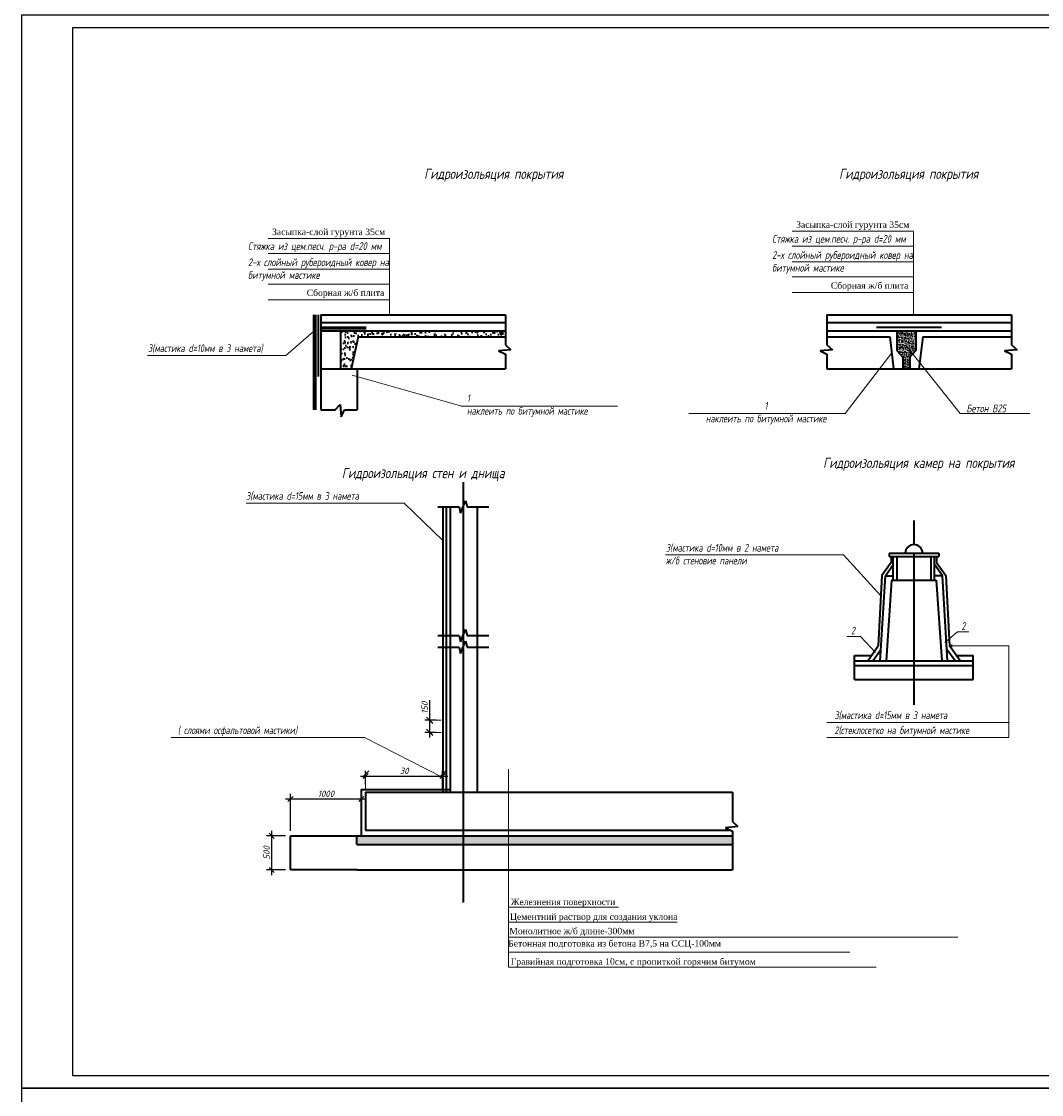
# Model space of a CAD drawing. Header units: millimetres. Extents: x -3143211 to -2549809, y 1060331 to 1394375.
# Tile 4 of 151: x -3116697 to -3076750, y 1118555 to 1160555. Entities that reach past the tile are written whole.
import ezdxf

# ---------------------------------------------------------------- set-up
doc = ezdxf.new("R2010")
doc.units = ezdxf.units.MM
doc.layers.add('Дераза', color=5, linetype='Continuous')
doc.layers.add('шрифт', color=1, linetype='Continuous')
doc.styles.get("Standard").update_dxf_attribs({"font": 'isocpeui.ttf'})
doc.dimstyles.new('STANDARD-100', dxfattribs={"dimtxt": 250, "dimasz": 200, "dimexe": 200, "dimexo": 200, "dimgap": 75, "dimtad": 1, "dimdec": 0, "dimzin": 0, "dimdsep": 46, "dimtxsty": 'Standard', "dimblk": 'OBLIQUE', "dimcen": 0.09, "dimdle": 200, "dimadec": 0, "dimazin": 0, "dimtfac": 1, "dimtdec": 0, "dimtofl": 0, "dimtmove": 0, "dimatfit": 3, "dimldrblk": 'OBLIQUE', "dimfxl": 1, "dimtolj": 1, "dimtzin": 0, "dimarcsym": 0})

# ---------------------------------------------------------------- blocks, each defined once
blk = doc.blocks.new('_Oblique')
at = {"color": 0, "linetype": 'ByBlock', "lineweight": -2}
blk.add_line((-0.5, -0.5), (0.5, 0.5), dxfattribs=at)
blk = doc.blocks.new('*D69')
at = {"layer": 'Defpoints', "color": 0, "transparency": 16777216}
for p in [(-3106895, 1128679), (-3106160, 1128679), (-3106160, 1127346)]:
    blk.add_point(p, dxfattribs=at)
at = {"layer": 'Дераза', "color": 0, "lineweight": -2, "transparency": 16777216}
for p, q in [((-3106360, 1128679), (-3107095, 1128679)), ((-3106895, 1127146), (-3106895, 1128879)), ((-3106360, 1127346), (-3107095, 1127346))]:
    blk.add_line(p, q, dxfattribs=at)
at = {"layer": 'Дераза', "color": 0, "lineweight": -2, "transparency": 16777216, "xscale": 200, "yscale": 200, "zscale": 200}
for p, rotation in [((-3106895, 1128679), 90), ((-3106895, 1127346), 270)]:
    blk.add_blockref('_Oblique', p, dxfattribs=dict(at, rotation=rotation))
at = {"layer": 'Дераза', "color": 0, "transparency": 16777216, "insert": (-3107095, 1128012), "char_height": 250, "attachment_point": 5, "rotation": 90}
blk.add_mtext('\\A1;500', dxfattribs=at)
blk = doc.blocks.new('*D70')
at = {"layer": 'Defpoints', "color": 0, "transparency": 16777216}
for p in [(-3103390, 1130126), (-3106160, 1128679), (-3103390, 1128679)]:
    blk.add_point(p, dxfattribs=at)
at = {"layer": 'Дераза', "color": 0, "lineweight": -2, "transparency": 16777216}
for p, q in [((-3106160, 1128879), (-3106160, 1130326)), ((-3103390, 1128879), (-3103390, 1130326)), ((-3106360, 1130126), (-3103190, 1130126))]:
    blk.add_line(p, q, dxfattribs=at)
at = {"layer": 'Дераза', "color": 0, "lineweight": -2, "transparency": 16777216, "xscale": 200, "yscale": 200, "zscale": 200, "rotation": 180}
blk.add_blockref('_Oblique', (-3106160, 1130126), dxfattribs=at)
at = {"layer": 'Дераза', "color": 0, "lineweight": -2, "transparency": 16777216, "xscale": 200, "yscale": 200, "zscale": 200}
blk.add_blockref('_Oblique', (-3103390, 1130126), dxfattribs=at)
at = {"layer": 'Дераза', "color": 0, "transparency": 16777216, "insert": (-3104775, 1130326), "char_height": 250, "attachment_point": 5}
blk.add_mtext('\\A1;1000', dxfattribs=at)
blk = doc.blocks.new('*D71')
at = {"layer": 'Defpoints', "color": 0, "transparency": 16777216}
for p in [(-3100199, 1131022), (-3103219, 1130498), (-3100199, 1130498)]:
    blk.add_point(p, dxfattribs=at)
at = {"layer": 'Дераза', "color": 0, "lineweight": -2, "transparency": 16777216}
for p, q in [((-3103219, 1130698), (-3103219, 1131222)), ((-3100199, 1130698), (-3100199, 1131222)), ((-3103419, 1131022), (-3099999, 1131022))]:
    blk.add_line(p, q, dxfattribs=at)
at = {"layer": 'Дераза', "color": 0, "lineweight": -2, "transparency": 16777216, "xscale": 200, "yscale": 200, "zscale": 200, "rotation": 180}
blk.add_blockref('_Oblique', (-3103219, 1131022), dxfattribs=at)
at = {"layer": 'Дераза', "color": 0, "lineweight": -2, "transparency": 16777216, "xscale": 200, "yscale": 200, "zscale": 200}
blk.add_blockref('_Oblique', (-3100199, 1131022), dxfattribs=at)
at = {"layer": 'Дераза', "color": 0, "transparency": 16777216, "insert": (-3101709, 1131222), "char_height": 250, "attachment_point": 5}
blk.add_mtext('\\A1;30', dxfattribs=at)
blk = doc.blocks.new('*D72')
at = {"layer": 'Defpoints', "color": 0, "transparency": 16777216}
for p in [(-3100706, 1133201), (-3100261, 1133201), (-3100261, 1132730)]:
    blk.add_point(p, dxfattribs=at)
at = {"layer": 'Дераза', "color": 0, "lineweight": -2, "transparency": 16777216}
for p, q in [((-3100706, 1133201), (-3100706, 1133984)), ((-3100461, 1133201), (-3100906, 1133201)), ((-3100706, 1132530), (-3100706, 1133201)), ((-3100461, 1132730), (-3100906, 1132730))]:
    blk.add_line(p, q, dxfattribs=at)
at = {"layer": 'Дераза', "color": 0, "lineweight": -2, "transparency": 16777216, "xscale": 200, "yscale": 200, "zscale": 200}
for p, rotation in [((-3100706, 1133201), 90), ((-3100706, 1132730), 270)]:
    blk.add_blockref('_Oblique', p, dxfattribs=dict(at, rotation=rotation))
at = {"layer": 'Дераза', "color": 0, "transparency": 16777216, "insert": (-3100906, 1133693), "char_height": 250, "attachment_point": 5, "rotation": 90}
blk.add_mtext('\\A1;150', dxfattribs=at)

msp = doc.modelspace()

# ---------------------------------------------------------------- hatches: boundary and pattern name
at = {"lineweight": 35}
h = msp.add_hatch(dxfattribs=at)
h.set_pattern_fill('AR-CONC', color=0, scale=2.5, style=0)
h.set_pattern_definition([(50, (-3171683.95, 1095655.83), (455.4617, -39.8477), [47.625, -523.875]), (355, (-3171683.95, 1095655.83), (-88.107, 477.6416), [38.1, -419.1]), (100.451, (-3171646, 1095652.5), (367.3563, 437.7917), [40.475, -445.225]), (46.1842, (-3171683.95, 1095782.83), (677.6976, -105.1058), [71.4375, -785.8125]), (96.6356, (-3171627.5, 1095774.1), (593.5106, 618.564), [60.7125, -667.8375]), (351.184, (-3171683.95, 1095782.8), (593.5115, 618.563), [57.15, -628.65]), (21, (-3171620.45, 1095751.08), (379.0372, -255.6638), [47.625, -523.875]), (326, (-3171620.45, 1095751.1), (154.505, 460.47), [38.1, -419.1]), (71.4514, (-3171588.86, 1095729.77), (533.5412, 204.8071), [40.475, -445.225]), (37.5, (-3171683.95, 1095655.83), (7.7215, 211.3876), [0, -414.02, 0, -425.45, 0, -420.6875]), (7.5, (-3171683.95, 1095655.83), (167.04916, 250.45144), [0, -242.57, 0, -404.495, 0, -160.3375]), (327.5, (-3171825.55, 1095655.83), (338.9765, -14.32186), [0, -158.75, 0, -495.3, 0, -657.225]), (317.5, (-3171889.05, 1095655.83), (370.323, 63.5662), [0, -206.375, 0, -328.93, 0, -466.725])])
h.paths.add_polyline_path([(-3097744.14622, 1148206.82943), (-3097744.14622, 1148449.23247), (-3104203.15459, 1148449.23247), (-3104203.15459, 1146960.67461), (-3103786.43606, 1146960.67461), (-3103506.88561, 1148206.82943)])
h = msp.add_hatch(dxfattribs=at)
h.set_pattern_fill('AR-CONC', color=0, scale=0.5, style=0)
h.set_pattern_definition([(50, (-3171683.95, 1095655.83), (91.092334, -7.969543), [9.525, -104.775]), (355, (-3171683.95, 1095655.83), (-17.62141, 95.52832), [7.62, -83.82]), (100.451, (-3171676.36, 1095655.165), (73.47125, 87.558344), [8.095, -89.045]), (46.1842, (-3171683.95, 1095681.23), (135.53952, -21.02116), [14.2875, -157.1625]), (96.6356, (-3171672.65, 1095679.48), (118.70212, 123.71278), [12.1425, -133.5675]), (351.184, (-3171683.95, 1095681.23), (118.7023, 123.71256), [11.43, -125.73]), (21, (-3171671.25, 1095674.88), (75.80744, -51.13276), [9.525, -104.775]), (326, (-3171671.25, 1095674.88), (30.90101, 92.09398), [7.62, -83.82]), (71.4514, (-3171664.93, 1095670.62), (106.708245, 40.96143), [8.095, -89.045]), (37.5, (-3171683.95, 1095655.83), (1.544302, 42.277519), [0, -82.804, 0, -85.09, 0, -84.1375]), (7.5, (-3171683.95, 1095655.83), (33.409831, 50.090287), [0, -48.514, 0, -80.899, 0, -32.0675]), (327.5, (-3171712.27, 1095655.83), (67.795298, -2.864372), [0, -31.75, 0, -99.06, 0, -131.445]), (317.5, (-3171724.97, 1095655.83), (74.06459, 12.713246), [0, -41.275, 0, -65.786, 0, -93.345])])
h.paths.add_polyline_path([(-3082421.95516, 1148449.23247), (-3082421.95516, 1147676.28015), (-3082188.0458, 1147411.37741), (-3082188.0458, 1146960.67461), (-3081906.17148, 1146960.67461), (-3081906.17148, 1147411.37741), (-3081672.26213, 1147676.28015), (-3081672.26213, 1148449.23247)])
h = msp.add_hatch(dxfattribs=at)
h.set_pattern_fill('AR-CONC', color=0, scale=2.5, style=0)
h.set_pattern_definition([(50, (-3258053, 1093664.42), (455.4617, -39.8477), [47.625, -523.875]), (355, (-3258053, 1093664.4), (-88.1071, 477.6416), [38.1, -419.1]), (100.451, (-3258015.05, 1093661.1), (367.3563, 437.7917), [40.475, -445.225]), (46.1842, (-3258053, 1093791.4), (677.6976, -105.1058), [71.4375, -785.8125]), (96.6356, (-3257996.5, 1093782.66), (593.5106, 618.564), [60.7125, -667.8375]), (351.184, (-3258053, 1093791.4), (593.5115, 618.5628), [57.15, -628.65]), (21, (-3257989.5, 1093759.67), (379.0372, -255.6638), [47.625, -523.875]), (326, (-3257989.5, 1093759.67), (154.5051, 460.4699), [38.1, -419.1]), (71.4514, (-3257957.9, 1093738.37), (533.5412, 204.8071), [40.475, -445.225]), (37.5, (-3258053, 1093664.42), (7.72151, 211.3876), [0, -414.02, 0, -425.45, 0, -420.6875]), (7.5, (-3258053, 1093664.42), (167.04916, 250.45144), [0, -242.57, 0, -404.495, 0, -160.3375]), (327.5, (-3258194.6, 1093664.42), (338.97649, -14.32186), [0, -158.75, 0, -495.3, 0, -657.225]), (317.5, (-3258258.1, 1093664.42), (370.32295, 63.56623), [0, -206.375, 0, -328.93, 0, -466.725])])
h.paths.add_polyline_path([(-3099400.71368, 1128678.76249), (-3103567.3407, 1128678.76249), (-3103567.3407, 1128345.91001), (-3099400.71368, 1128345.91001)])
h.paths.add_polyline_path([(-3097618.96969, 1128678.76249), (-3099400.71368, 1128678.76249), (-3099400.71368, 1128345.91001), (-3097618.96969, 1128345.91001)])
h.paths.add_polyline_path([(-3088852.22152, 1128678.76249), (-3097618.96969, 1128678.76249), (-3097618.96969, 1128345.91001), (-3088852.22152, 1128345.91001)])

# ---------------------------------------------------------------- linework, layer by layer
at = {"color": 0, "lineweight": 9}
for p, q in [((-3081760.18351, 1152343.53846), (-3086518.15176, 1152343.53846)), ((-3081760.18351, 1149070.65581), (-3081760.18351, 1152320.77836)), ((-3102283.35704, 1152059.50395), (-3107041.32529, 1152059.50395)), ((-3102283.35704, 1149070.65581), (-3102283.35704, 1152059.50395)), ((-3081760.18351, 1151754.87287), (-3086518.15176, 1151754.87287)), ((-3102283.35704, 1151470.83837), (-3107041.32529, 1151470.83837)), ((-3102283.35704, 1150859.41267), (-3107041.32529, 1150859.41267)), ((-3081760.18351, 1151143.44718), (-3086518.15176, 1151143.44718)), ((-3081760.18351, 1150554.7816), (-3086518.15176, 1150554.7816)), ((-3102283.35704, 1150270.74709), (-3107041.32529, 1150270.74709)), ((-3102283.35704, 1149659.32139), (-3107041.32529, 1149659.32139)), ((-3081760.18351, 1149943.3559), (-3086518.15176, 1149943.3559)), ((-3105255.53146, 1148418.10328), (-3106340.64902, 1147484.81086)), ((-3106340.64902, 1147484.81086), (-3111761.17177, 1147484.81086)), ((-3084443.71819, 1145205.00485), (-3082615.83223, 1147583.75202)), ((-3082026.38806, 1147835.72822), (-3079930.60239, 1145204.80985)), ((-3103743.58738, 1146704.76964), (-3099457.11573, 1145500.80309)), ((-3093361.84169, 1145500.80309), (-3099479.48256, 1145500.80309)), ((-3084443.71819, 1145205.00485), (-3090561.35907, 1145205.00485)), ((-3079930.60239, 1145204.80985), (-3077202.72024, 1145204.80985)), ((-3107899.07545, 1141701.6086), (-3101703.66797, 1141701.6086)), ((-3101703.66797, 1141701.6086), (-3101703.66797, 1141701.6086)), ((-3101703.66797, 1141701.6086), (-3100196.4066, 1140240.89902)), ((-3084499.19967, 1139672.76571), (-3091480.1172, 1139672.76571)), ((-3083040.20906, 1138077.07679), (-3084499.19967, 1139672.76571)), ((-3080537.91026, 1136252.52835), (-3080045.23975, 1136661.30478)), ((-3080045.23975, 1136661.30478), (-3079602.30202, 1136661.30478)), ((-3083837.5466, 1136483.62682), (-3084369.74399, 1136483.62682)), ((-3083257.26926, 1135860.5328), (-3083837.5466, 1136483.62682)), ((-3080352.21515, 1136120.73492), (-3080249.94578, 1136169.77844)), ((-3080352.21515, 1136120.73492), (-3078030.0395, 1136120.73492)), ((-3080352.21515, 1136120.73492), (-3080249.94578, 1136071.69139)), ((-3078030.0395, 1136120.73492), (-3078030.0395, 1132527.86322)), ((-3100261.11521, 1133201.07895), (-3100830.72018, 1133201.07895)), ((-3100705.72018, 1133201.07895), (-3100705.72018, 1133201.07895)), ((-3100705.72018, 1132729.7046), (-3100705.72018, 1133201.07895)), ((-3078030.0395, 1133116.5288), (-3085161.41514, 1133116.5288)), ((-3100261.11521, 1132729.7046), (-3100830.72018, 1132729.7046)), ((-3078030.0395, 1132527.86322), (-3085161.41514, 1132527.86322)), ((-3103219.42014, 1130454.57564), (-3103219.42014, 1131225.71107)), ((-3097618.96969, 1131288.92507), (-3097618.96969, 1123539.25844)), ((-3093319.63838, 1125893.92079), (-3097618.96969, 1125893.92079)), ((-3091022.91154, 1125305.2552), (-3097618.96969, 1125305.2552)), ((-3080031.84419, 1124716.58962), (-3097618.96969, 1124716.58962)), ((-3084252.95689, 1124127.92403), (-3097618.96969, 1124127.92403)), ((-3083230.99158, 1123539.25844), (-3097618.96969, 1123539.25844))]:
    msp.add_line(p, q, dxfattribs=at)
at = {"color": 0, "lineweight": 35}
for p, q in [((-3105255.53146, 1149070.65581), (-3105255.53146, 1145349.21521)), ((-3105181.0616, 1149070.65581), (-3105181.0616, 1145349.21521)), ((-3105076.38059, 1149070.65581), (-3105076.38059, 1146658.18602)), ((-3104971.69958, 1149070.65581), (-3097744.14622, 1149070.65581)), ((-3104971.69958, 1149070.65581), (-3104971.69958, 1145349.21521)), ((-3104971.69958, 1148765.70472), (-3097744.14622, 1148765.70472)), ((-3097744.14622, 1149070.65581), (-3097744.14622, 1147901.90034)), ((-3085153.32369, 1149070.65581), (-3077925.77033, 1149070.65581)), ((-3085153.32369, 1149070.65581), (-3085153.32369, 1147901.90034)), ((-3085153.32369, 1148765.70472), (-3077925.77033, 1148765.70472)), ((-3077925.77033, 1149070.65581), (-3077925.77033, 1147901.90034)), ((-3104971.69958, 1148449.23247), (-3097744.14622, 1148449.23247)), ((-3104203.15459, 1148449.23247), (-3104203.15459, 1146960.67461)), ((-3085153.32369, 1148449.23247), (-3077925.77033, 1148449.23247)), ((-3083214.77198, 1148591.10079), (-3080663.61415, 1148591.10079)), ((-3082421.95516, 1148449.23247), (-3082421.95516, 1147676.28015)), ((-3081672.26213, 1148449.23247), (-3081672.26213, 1147676.28015)), ((-3103506.88561, 1148206.82943), (-3103786.43606, 1146960.67461)), ((-3103506.88561, 1148206.82943), (-3097744.14622, 1148206.82943)), ((-3097744.14622, 1147901.90034), (-3097529.33525, 1147708.37317)), ((-3085153.32369, 1147901.90034), (-3084938.51272, 1147708.37317)), ((-3085151.65683, 1148206.82943), (-3082690.03372, 1148206.82943)), ((-3082690.03372, 1148206.82943), (-3082541.63075, 1146960.67461)), ((-3081404.18356, 1148206.82943), (-3081552.58653, 1146960.67461)), ((-3081404.18356, 1148206.82943), (-3077925.77033, 1148206.82943)), ((-3077925.77033, 1147901.90034), (-3077710.95936, 1147708.37317)), ((-3104203.15459, 1147725.51502), (-3104203.15459, 1146960.67461)), ((-3097529.33525, 1147708.37317), (-3098014.78783, 1147659.30998)), ((-3098014.78783, 1147659.30998), (-3097744.14622, 1147533.92622)), ((-3097744.14622, 1147533.92622), (-3097744.14622, 1146960.67461)), ((-3084938.51272, 1147708.37317), (-3085423.9653, 1147659.30998)), ((-3085423.9653, 1147659.30998), (-3085153.32369, 1147533.92622)), ((-3085153.32369, 1147533.92622), (-3085153.32369, 1146960.67461)), ((-3082421.95516, 1147676.28015), (-3082188.0458, 1147411.37741)), ((-3081672.26213, 1147676.28015), (-3081906.17148, 1147411.37741)), ((-3077710.95936, 1147708.37317), (-3078196.41194, 1147659.30998)), ((-3078196.41194, 1147659.30998), (-3077925.77033, 1147533.92622)), ((-3077925.77033, 1147533.92622), (-3077925.77033, 1146960.67461)), ((-3082188.0458, 1147411.37741), (-3082188.0458, 1146960.67461)), ((-3081906.17148, 1147411.37741), (-3081906.17148, 1146960.67461)), ((-3104971.69958, 1146960.67461), (-3097744.14622, 1146960.67461)), ((-3103547.76736, 1146960.67461), (-3103547.76736, 1145349.21521)), ((-3085153.32369, 1146960.67461), (-3077925.77033, 1146960.67461)), ((-3104971.69958, 1145349.21521), (-3104415.51984, 1145349.21521)), ((-3104415.51984, 1145349.21521), (-3104221.99267, 1145564.02618)), ((-3104221.99267, 1145564.02618), (-3104172.92948, 1145078.5736)), ((-3104172.92948, 1145078.5736), (-3104047.54571, 1145349.21521)), ((-3104047.54571, 1145349.21521), (-3103547.76736, 1145349.21521)), ((-3099400.71368, 1142528.69184), (-3099400.71368, 1126072.63578)), ((-3099497.92878, 1141309.41669), (-3099303.49859, 1141793.41791)), ((-3099303.49859, 1141793.41791), (-3099248.14434, 1141551.4173)), ((-3100389.33916, 1141551.4173), (-3099559.97606, 1141551.4173)), ((-3100198.61521, 1141551.4173), (-3100198.61521, 1130392.07564)), ((-3100067.36403, 1141551.4173), (-3100067.36403, 1130392.07564)), ((-3099909.86266, 1141551.4173), (-3099909.86266, 1130392.07564)), ((-3099559.97606, 1141551.4173), (-3099497.92878, 1141309.41669)), ((-3099248.14434, 1141551.4173), (-3098392.04184, 1141551.4173)), ((-3098854.16941, 1141551.4173), (-3098854.16941, 1130392.07564)), ((-3081748.25005, 1141016.16408), (-3081748.25005, 1140077.56711)), ((-3082720.07258, 1139738.195), (-3080776.42753, 1139738.195)), ((-3082720.07258, 1139738.195), (-3082720.07258, 1139615.31758)), ((-3082720.07258, 1139615.31758), (-3080776.42753, 1139615.31758)), ((-3082633.05099, 1139615.31758), (-3082633.05099, 1139374.88269)), ((-3082553.98389, 1138681.3686), (-3082553.98389, 1139615.31758)), ((-3082410.53583, 1139615.31758), (-3082410.53583, 1138681.3686)), ((-3081748.25005, 1139738.195), (-3081748.25005, 1133809.6329)), ((-3081085.96428, 1139615.31758), (-3081085.96428, 1138681.3686)), ((-3080942.51622, 1138681.3686), (-3080942.51622, 1139615.31758)), ((-3080863.44912, 1139615.31758), (-3080863.44912, 1139374.88269)), ((-3080776.42753, 1139738.195), (-3080776.42753, 1139615.31758)), ((-3082633.05099, 1139374.88269), (-3082997.77651, 1138874.69263)), ((-3082863.51371, 1138854.28026), (-3082553.98389, 1139294.96187)), ((-3080632.9864, 1138854.28026), (-3080942.51622, 1139294.96187)), ((-3080863.44912, 1139374.88269), (-3080498.72359, 1138874.69263)), ((-3082997.77651, 1138874.69263), (-3083144.28495, 1136120.73492)), ((-3083067.92263, 1135532.37214), (-3082863.51371, 1138854.28026)), ((-3082863.51371, 1138854.28026), (-3082553.98389, 1138854.28026)), ((-3082624.65931, 1138681.3686), (-3082839.30979, 1135532.37214)), ((-3082624.65931, 1138681.3686), (-3080871.8408, 1138681.3686)), ((-3080632.9864, 1138854.28026), (-3080942.51622, 1138854.28026)), ((-3080871.8408, 1138681.3686), (-3080657.19032, 1135532.37214)), ((-3080428.57748, 1135532.37214), (-3080632.9864, 1138854.28026)), ((-3080498.72359, 1138874.69263), (-3080352.21515, 1136120.73492)), ((-3099497.92878, 1136272.81528), (-3099303.49859, 1136756.8165)), ((-3099303.49859, 1136756.8165), (-3099248.14434, 1136514.81589)), ((-3100389.33916, 1136514.81589), (-3099559.97606, 1136514.81589)), ((-3099559.97606, 1136514.81589), (-3099497.92878, 1136272.81528)), ((-3099497.92878, 1135817.01194), (-3099303.49859, 1136301.01316)), ((-3099303.49859, 1136301.01316), (-3099248.14434, 1136059.01255)), ((-3099248.14434, 1136514.81589), (-3098392.04184, 1136514.81589)), ((-3083558.0033, 1135532.37214), (-3083144.28495, 1136120.73492)), ((-3079938.4968, 1135532.37214), (-3080352.21515, 1136120.73492)), ((-3100389.33916, 1136059.01255), (-3099559.97606, 1136059.01255)), ((-3099559.97606, 1136059.01255), (-3099497.92878, 1135817.01194)), ((-3099248.14434, 1136059.01255), (-3098392.04184, 1136059.01255)), ((-3084074.03361, 1135737.95572), (-3083413.44334, 1135737.95572)), ((-3084074.03361, 1134800.60303), (-3084074.03361, 1135737.95572)), ((-3083357.9874, 1135532.37214), (-3083040.66063, 1135975.41466)), ((-3080138.5127, 1135532.37214), (-3080455.83947, 1135975.41466)), ((-3080083.05676, 1135737.95572), (-3079422.46649, 1135737.95572)), ((-3079422.46649, 1134800.60303), (-3079422.46649, 1135737.95572)), ((-3084074.03361, 1135532.37214), (-3079422.46649, 1135532.37214)), ((-3084074.03361, 1135347.22595), (-3079422.46649, 1135347.22595)), ((-3084074.03361, 1134800.60303), (-3079422.46649, 1134800.60303)), ((-3100198.61521, 1130454.57564), (-3100198.61521, 1131225.71107)), ((-3103389.71711, 1130498.24488), (-3103389.71711, 1128678.76249)), ((-3103389.71711, 1130498.24488), (-3099909.86266, 1130498.24488)), ((-3103219.42014, 1130392.07564), (-3088852.22152, 1130392.07564)), ((-3103219.42014, 1130392.07564), (-3103219.42014, 1128901.75354)), ((-3088852.22152, 1130392.07564), (-3088852.22152, 1129236.96695)), ((-3088637.41055, 1129043.43978), (-3089122.86313, 1128994.37659)), ((-3089122.86313, 1128994.37659), (-3088852.22152, 1128868.99283)), ((-3088852.22152, 1129236.96695), (-3088637.41055, 1129043.43978)), ((-3106160.42514, 1128678.76249), (-3088852.22152, 1128678.76249)), ((-3106160.42514, 1127345.91001), (-3106160.42514, 1128678.76249)), ((-3103567.3407, 1128345.91001), (-3103567.3407, 1128678.76249)), ((-3103219.42014, 1128901.75354), (-3088922.93573, 1128901.75354)), ((-3088852.22152, 1128868.99283), (-3088852.22152, 1127345.91001)), ((-3103567.3407, 1128345.91001), (-3088852.22152, 1128345.91001)), ((-3103567.3407, 1127345.91001), (-3106160.42514, 1127345.91001)), ((-3103567.3407, 1127345.91001), (-3088852.22152, 1127345.91001))]:
    msp.add_line(p, q, dxfattribs=at)
at = {"color": 0, "lineweight": 60}
msp.add_line((-3103202.74233, 1148553.05968), (-3104971.69958, 1148553.05968), dxfattribs=at)
at = {"color": 0}
for points in [[(-3116696.73173, 1118804.62022), (-3057296.73173, 1118804.62022), (-3057296.73173, 1160804.62022), (-3116696.73173, 1160804.62022)], [(-3114696.73173, 1119304.62022), (-3057796.73173, 1119304.62022), (-3057796.73173, 1160304.62022), (-3114696.73173, 1160304.62022)], [(-3116696.73173, 1076804.62022), (-3057296.73173, 1076804.62022), (-3057296.73173, 1118804.62022), (-3116696.73173, 1118804.62022)]]:
    msp.add_lwpolyline(points, close=True, dxfattribs=at)
at = {"color": 0, "lineweight": 9}
msp.add_lwpolyline([(-3100198.61521, 1130961.13872), (-3103262.40058, 1132534.46055), (-3110833.9635, 1132534.46055)], dxfattribs=at)
at = {"color": 0, "lineweight": 35}
msp.add_arc((-3081748.25005, 1139735.96125), 341.60586, 0.374656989, 179.625343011, dxfattribs=at)

# ---------------------------------------------------------------- block references
at = {"color": 0, "lineweight": 9, "xscale": 250, "yscale": 250, "zscale": 250}
for p, rotation in [((-3100705.72018, 1133201.07895), 90), ((-3100705.72018, 1132729.7046), 270), ((-3103219.42014, 1131100.71107), 180)]:
    msp.add_blockref('_Oblique', p, dxfattribs=dict(at, rotation=rotation))
msp.add_blockref('_Oblique', (-3100198.61521, 1131100.71107), dxfattribs=at)

# ---------------------------------------------------------------- texts
at = {"color": 0, "lineweight": 35}
for s, insert, char_height, width, attachment_point in [('{\\W0.8;Гидроизольяция покрытия}', (-3100926.91538, 1154792.82054), 400, 8140.9136692, 1), ('{\\W0.8;Гидроизольяция покрытия}', (-3084676.34381, 1154792.82054), 400, 8140.9136692, 1), ('{\\W0.8;Стяжка из цем.песч. р-ра d=20 мм}', (-3087301.62695, 1152195.27899), 300, 6476.9930178, 1), ('{\\W0.8;Стяжка из цем.песч. р-ра d=20 мм}', (-3107824.80048, 1151911.24448), 300, 6476.9930178, 1), ('{\\W0.8;2-х слойный рубероидный ковер на битумной мастике}', (-3107824.80048, 1151279.22086), 300, 6476.9930178, 1), ('{\\W0.8;2-х слойный рубероидный ковер на битумной мастике}', (-3087301.62695, 1151563.25537), 300, 6476.9930178, 1), ('{\\W0.7;3(мастика d=10мм в 3 намета)}', (-3111738.80494, 1147915.49826), 300, 6476.9930178, 1), ('{\\W0.7;1\\Pнаклеить по битумной мастике}', (-3099251.67269, 1145960.00828), 300, 6476.9930178, 1), ('{\\W0.7;1\\Pнаклеить по битумной мастике}', (-3087536.25849, 1145664.21004), 300, 6476.9930178, 2), ('{\\W0.8;Бетон В25}', (-3079692.50376, 1145559.31382), 300, 6476.9930178, 1), ('{\\W0.8;Гидроизольяция камер на покрытия }', (-3085303.17701, 1143479.658), 400, 10663.5011442, 1), ('{\\W0.8;Гидроизольяция стен и днища}', (-3104149.85812, 1143078.77614), 400, 8836.986596, 1), ('{\\W0.7;3(мастика d=15мм в 3 намета}', (-3107899.07545, 1142132.296), 300, 6476.9930178, 1), ('{\\W0.7;3(мастика d=10мм в 2 намета\\Pж/б стеновие панели}', (-3091457.75037, 1140103.45311), 300, 6476.9930178, 1), ('{\\W0.7;2}', (-3079884.6948, 1137039.76868), 300, 5815.1785843, 1), ('{\\W0.7;2}', (-3084209.19903, 1136862.09072), 300, 5815.1785843, 1), ('{\\W0.7;3(мастика d=15мм в 3 намета}', (-3084858.53411, 1133551.1925), 300, 6476.9930178, 1), ('{\\W0.7;( слоями осфальтовой мастики)}', (-3110573.58815, 1132965.14795), 300, 6476.9930178, 1), ('{\\W0.7;2(стеклосетко на битумной мастике }', (-3084858.53411, 1132962.52691), 300, 6476.9930178, 1)]:
    msp.add_mtext(s, dxfattribs=dict(at, insert=insert, char_height=char_height, width=width, attachment_point=attachment_point))
at = {"layer": 'шрифт', "color": 0, "char_height": 250, "attachment_point": 2}
for s, insert, width in [('{\\fTimes New Roman|b0|i0|c204|p18;Засыпка-слой гурунта 35см}', (-3084143.25747, 1152726.94001), 7229.0818203), ('{\\fTimes New Roman|b0|i0|c204|p18;Засыпка-слой гурунта 35см}', (-3104666.43101, 1152442.9055), 7229.0818203), ('{\\fTimes New Roman|b0|i0|c204|p18;Сборная ж/б плита}', (-3104007.77386, 1150060.87947), 7229.0818203), ('{\\fTimes New Roman|b0|i0|c204|p18;Сборная ж/б плита}', (-3083484.60033, 1150344.91398), 7229.0818203), ('{\\fTimes New Roman|b0|i0|c204|p18;Железнения поверхности}', (-3095487.12422, 1126219.21936), 7229.0818203), ('{\\fTimes New Roman|b0|i0|c204|p18;Цементний раствор для создания уклона }', (-3094286.50663, 1125641.87341), 7229.0818203), ('{\\fTimes New Roman|b0|i0|c204|p18;Монолитное ж/б длине-300мм}', (-3095142.93292, 1125078.73434), 7229.0818203), ('{\\fTimes New Roman|b0|i0|c204|p18;Бетонная подготовка из бетона В7,5 на ССЦ-100мм}', (-3093467.98886, 1124594.82359), 9979.3986617), ('{\\fTimes New Roman|b0|i0|c204|p18;Гравийная подготовка 10см, с пропиткой горячим битумом}', (-3092736.81089, 1123886.18316), 10121.5862759)]:
    msp.add_mtext(s, dxfattribs=dict(at, insert=insert, width=width))

# ---------------------------------------------------------------- dimensions: what is measured, and where the dimension line sits
at = {"layer": 'Дераза', "color": 0}
for base, p1, p2, text, picture, middle in [((-3100705.72018, 1133201.07895), (-3100261.11521, 1132729.7046), (-3100261.11521, 1133201.07895), '150', '*D72', (-3100905.72018, 1133692.55622)), ((-3106894.65844, 1128678.76249), (-3106160.42514, 1127345.91001), (-3106160.42514, 1128678.76249), '500', '*D69', (-3107094.65844, 1128012.33625))]:
    dim = msp.add_linear_dim(base=base, p1=p1, p2=p2, angle=90, text=text, dimstyle='STANDARD-100', dxfattribs=at)
    dim.commit()
    dim.dimension.update_dxf_attribs({"geometry": picture, "text_midpoint": middle})
for base, p1, p2, text, picture, middle in [((-3100198.61521, 1131022.26927), (-3103219.42014, 1130498.24488), (-3100198.61521, 1130498.24488), '30', '*D71', (-3101709.01767, 1131222.26927)), ((-3103389.71711, 1130126.31027), (-3106160.42514, 1128678.76249), (-3103389.71711, 1128678.76249), '1000', '*D70', (-3104775.07113, 1130326.31027))]:
    dim = msp.add_linear_dim(base=base, p1=p1, p2=p2, text=text, dimstyle='STANDARD-100', dxfattribs=at)
    dim.commit()
    dim.dimension.update_dxf_attribs({"geometry": picture, "text_midpoint": middle})

doc.saveas('drawing.dxf')
